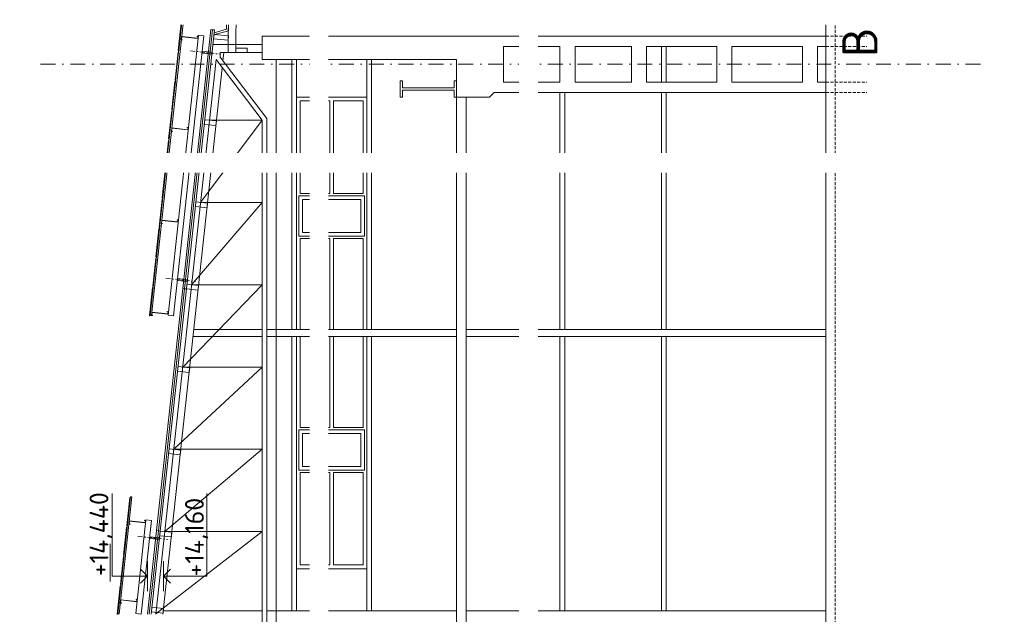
# Model space of a CAD drawing. Header units: millimetres. Extents: x -796345 to 3713765, y -2985421 to 2187451.
# Tile 148 of 256: x 234386 to 255341, y 11701 to 24349. Entities that reach past the tile are written whole.
import ezdxf
from ezdxf import colors
from ezdxf.entities.mleader import LeaderData, LeaderLine
from ezdxf.math import Vec2, Vec3

# ---------------------------------------------------------------- set-up
doc = ezdxf.new("R2010")
doc.units = ezdxf.units.MM
for name, pattern in [('CENTERX2', [101.6, 63.5, -12.7, 12.7, -12.7]), ('DASHDOT', [25.4, 12.7, -6.35, 0, -6.35]), ('HIDDEN', [9.525, 6.35, -3.175])]:
    doc.linetypes.add(name, pattern=pattern)
for name, color, linetype, lineweight in [('A99_N_txt-popis-200', 240, 'Continuous', 5), ('A99_N_txt-popis-50', 240, 'Continuous', 9), ('A99_S_kce-demolice', 30, 'Continuous', 20), ('A99_S_kce-pohl', 7, 'Continuous', 5), ('A99_S_kce-rez-sil', 7, 'Continuous', 15), ('A99_S_kce-rez-ten', 7, 'Continuous', 9), ('A99_S_koty-200-vysk', 160, 'Continuous', 9), ('A99_S_osy', 1, 'CENTERX2', 5)]:
    doc.layers.add(name, color=color, linetype=linetype, lineweight=lineweight)
doc.styles.add('A99_popis', font='isocpeur.ttf')
doc.styles.add('ad_popis 100', font='isocpeur.ttf', dxfattribs={"height": 200})

msp = doc.modelspace()

# ---------------------------------------------------------------- linework, layer by layer
at = {"layer": 'A99_S_kce-demolice', "lineweight": 5}
for p, q in [((238452.6, 24139.7), (237855.6, 18630.7)), ((237855.6, 18630.7), (237297.4, 13480.2)), ((237895.4, 18626.4), (237337.2, 13475.9)), ((237377, 13471.5), (237935.1, 18622.1)), ((237297.4, 13480.2), (237105, 11704.3))]:
    msp.add_line(p, q, dxfattribs=at)
at = {"layer": 'A99_S_kce-demolice', "lineweight": 13}
for p, q in [((238492.3, 24135.4), (237895.4, 18626.4)), ((238532.1, 24131.1), (237935.1, 18622.1)), ((237337.2, 13475.9), (237144.8, 11700)), ((237377, 13471.5), (237185, 11700)), ((237377, 13471.5), (237337.2, 13475.9))]:
    msp.add_line(p, q, dxfattribs=at)
at = {"layer": 'A99_S_kce-demolice', "lineweight": 9}
msp.add_line((237935.1, 18622.1), (237895.4, 18626.4), dxfattribs=at)
at = {"layer": 'A99_S_kce-demolice', "lineweight": 5}
for points in [[(238492.3, 24135.4), (238452.6, 24139.7)], [(237895.4, 18626.4), (237855.6, 18630.7)]]:
    msp.add_lwpolyline(points, dxfattribs=at)
at = {"layer": 'A99_S_kce-demolice', "lineweight": 13}
msp.add_lwpolyline([(238532.1, 24131.1), (238492.3, 24135.4)], dxfattribs=at)
at = {"layer": 'A99_S_kce-pohl'}
for p, q in [((239545, 24000), (251545, 24000)), ((239545, 23500), (239545, 24000)), ((239545, 23825), (238498.9, 23825)), ((244685, 23780), (245885, 23780)), ((244685, 23780), (244685, 23020)), ((245885, 23780), (245885, 23020)), ((246205, 23780), (247405, 23780)), ((246205, 23780), (246205, 23020)), ((247405, 23780), (247405, 23020)), ((247725, 23780), (249225, 23780)), ((247725, 23780), (247725, 23020)), ((248045, 23020), (248045, 23780)), ((248145, 23020), (248145, 23780)), ((249225, 23780), (249225, 23020)), ((249545, 23780), (251045, 23780)), ((249545, 23780), (249545, 23020)), ((251045, 23780), (251045, 23020)), ((251365, 23780), (251545, 23780)), ((251365, 23780), (251365, 23020)), ((238564.3, 23500), (237285.6, 11700)), ((239545, 22210.8), (238564.3, 23500)), ((239545, 23650), (238651.1, 23650)), ((238651.1, 23650), (238651.1, 23551.1)), ((239645, 22244.5), (238651.1, 23551.1)), ((238730.9, 23650), (238711.5, 23471.6)), ((239545, 23500), (243685, 23500)), ((239845, -100), (239845, 23500)), ((240175, 23500), (240175, 17760)), ((240275, 23500), (240275, 17760)), ((241775, 23500), (241775, 17760)), ((241875, 23500), (241875, 17760)), ((243685, 22700), (243685, 23500)), ((238695.9, 23327.1), (237435.9, 11700)), ((244685, 23020), (245885, 23020)), ((246205, 23020), (247405, 23020)), ((247725, 23020), (249225, 23020)), ((249545, 23020), (251045, 23020)), ((251365, 23020), (251545, 23020)), ((240275, 22700), (241775, 22700)), ((240275, 17760), (240275, 22700)), ((241775, 22700), (241775, 17760)), ((243685, 22700), (244385, 22700)), ((243685, 22700), (243685, 700)), ((243885, 22700), (243885, 700)), ((244385, 22700), (244485, 22800)), ((244485, 22800), (251545, 22800)), ((245885, 22800), (245885, 17760)), ((245985, 22800), (245985, 17760)), ((248045, 22800), (248045, 17760)), ((248145, 22800), (248145, 17760)), ((240355, 22620), (240985, 22620)), ((240355, 20652.5), (240355, 22620)), ((240985, 20652.5), (240985, 22620)), ((241065, 22620), (241695, 22620)), ((241065, 20652.5), (241065, 22620)), ((241695, 22620), (241695, 20652.5)), ((239645, 1155.5), (239645, 22244.5)), ((238235, 20460.8), (239545, 22210.8)), ((238424.6, 22210.8), (239545, 22210.8)), ((239545, 1189.2), (239545, 22210.8)), ((240985, 20652.5), (240355, 20652.5)), ((241695, 20652.5), (241065, 20652.5)), ((238045.3, 18710.8), (239545, 20460.8)), ((238235, 20460.8), (239545, 20460.8)), ((240355, 17760), (240355, 19692.5)), ((240985, 19692.5), (240355, 19692.5)), ((240985, 17760), (240985, 19692.5)), ((241065, 17760), (241065, 19692.5)), ((241695, 19692.5), (241065, 19692.5)), ((241695, 19692.5), (241695, 17760)), ((237855.7, 16960.8), (239545, 18710.8)), ((238045.3, 18710.8), (239545, 18710.8)), ((238076.3, 17610), (239545, 17610)), ((238092.6, 17760), (239545, 17760)), ((239645, 17760), (243685, 17760)), ((239645, 17610), (243685, 17610)), ((240175, 17610), (240175, 11775)), ((240275, 17610), (240275, 11775)), ((240275, 12670), (240275, 17610)), ((240355, 17610), (240355, 15677.5)), ((240985, 17610), (240985, 15677.5)), ((241065, 17610), (241065, 15677.5)), ((241695, 15677.5), (241695, 17610)), ((241775, 17610), (241775, 11775)), ((241775, 17610), (241775, 12670)), ((241875, 17610), (241875, 11775)), ((243885, 17760), (251545, 17760)), ((243885, 17610), (251545, 17610)), ((245885, 17610), (245885, 11775)), ((245985, 17610), (245985, 11775)), ((248045, 17610), (248045, 11775)), ((248145, 17610), (248145, 11775)), ((237666, 15210.8), (239545, 16960.8)), ((237855.7, 16960.8), (239545, 16960.8)), ((240985, 15677.5), (240355, 15677.5)), ((241695, 15677.5), (241065, 15677.5)), ((237476.4, 13460.8), (239545, 15210.8)), ((237666, 15210.8), (239545, 15210.8)), ((240355, 14717.5), (240355, 12750)), ((240985, 14717.5), (240355, 14717.5)), ((240985, 14717.5), (240985, 12750)), ((241065, 14717.5), (241065, 12750)), ((241695, 14717.5), (241065, 14717.5)), ((241695, 12750), (241695, 14717.5)), ((237286.8, 11710.8), (239545, 13460.8)), ((237476.4, 13460.8), (239545, 13460.8)), ((241775, 12670), (240275, 12670)), ((240355, 12750), (240985, 12750)), ((241065, 12750), (241695, 12750)), ((237444, 11775), (239545, 11775)), ((239645, 11775), (243685, 11775)), ((243885, 11775), (251545, 11775))]:
    msp.add_line(p, q, dxfattribs=at)
for points in [[(238830, 24690), (238990, 24690), (238985, 23650), (238825, 23650)], [(241725, 19742.5), (241725, 20602.5), (240325, 20602.5), (240325, 19742.5)], [(241645, 19822.5), (241645, 20522.5), (240405, 20522.5), (240405, 19822.5)], [(241725, 15627.5), (241725, 14767.5), (240325, 14767.5), (240325, 15627.5)], [(241645, 15547.5), (241645, 14847.5), (240405, 14847.5), (240405, 15547.5)]]:
    msp.add_lwpolyline(points, close=True, dxfattribs=at)
at = {"layer": 'A99_S_kce-rez-sil'}
for p, q in [((242485, 22700), (242485, 23050)), ((242485, 23050), (242535, 23050)), ((242535, 23050), (242535, 22900)), ((242535, 22900), (243635, 22900)), ((242535, 22700), (242535, 22850)), ((242535, 22850), (243635, 22850)), ((243685, 23050), (243635, 23050)), ((243635, 23050), (243635, 22900)), ((243635, 22700), (243635, 22850)), ((243685, 22700), (243685, 23050)), ((242485, 22700), (242535, 22700)), ((243685, 22700), (243635, 22700))]:
    msp.add_line(p, q, dxfattribs=at)
at = {"layer": 'A99_S_kce-rez-sil', "linetype": 'Continuous', "lineweight": 5}
for points in [[(238514.2, 24506.9), (238830, 24415.4), (238830, 24114.9), (238520.7, 24025.3)], [(238525.3, 24068.3), (238791, 24145.2), (238791, 24385.1), (238518.5, 24464)]]:
    msp.add_lwpolyline(points, dxfattribs=at)
at = {"layer": 'A99_S_kce-rez-sil', "linetype": 'Continuous', "lineweight": 13}
for points in [[(238511.9, 23944.7), (238521.9, 24036.6), (238830, 24003.2), (238820, 23911.3)], [(238985, 23650), (239230, 23650), (239230, 23745), (238985, 23745)]]:
    msp.add_lwpolyline(points, close=True, dxfattribs=at)
at = {"layer": 'A99_S_kce-rez-sil', "color": 7, "linetype": 'HIDDEN', "lineweight": 5, "ltscale": 10}
for points in [[(251545, 23020), (252415, 23020)], [(251545, 22800), (252415, 22800)]]:
    msp.add_lwpolyline(points, dxfattribs=at)
at = {"layer": 'A99_S_kce-rez-sil'}
for points in [[(238314.4, 22122.1), (238563, 22095.2), (238573.7, 22194.6), (238325.2, 22221.5)], [(238124.8, 20372.1), (238373.3, 20345.2), (238384.1, 20444.6), (238135.5, 20471.5)], [(237935.1, 18622.1), (238183.7, 18595.2), (238194.4, 18694.6), (237945.9, 18721.5)], [(237745.5, 16872.1), (237994, 16845.2), (238004.8, 16944.6), (237756.3, 16971.5)], [(237555.8, 15122.1), (237804.4, 15095.2), (237815.2, 15194.6), (237566.6, 15221.5)], [(237366.2, 13372.1), (237614.7, 13345.2), (237625.5, 13444.6), (237377, 13471.5)], [(237190.4, 11749.7), (237438.9, 11722.8), (237449.7, 11822.2), (237201.2, 11849.1)]]:
    msp.add_lwpolyline(points, close=True, dxfattribs=at)
at = {"layer": 'A99_S_kce-rez-ten', "linetype": 'HIDDEN', "lineweight": 5, "ltscale": 10}
msp.add_line((251745, -600), (251745, 83825), dxfattribs=at)
at = {"layer": 'A99_S_kce-rez-ten', "lineweight": 13}
msp.add_line((251545, -600), (251545, 26430), dxfattribs=at)
at = {"layer": 'A99_S_koty-200-vysk', "ltscale": 2}
for p, q in [((238368.8, 12512.5), (238368.8, 14269.1)), ((237444.6, 12195.2), (237444.6, 12829.8)), ((237444.6, 12512.5), (237594.5, 12662.1)), ((237444.6, 12512.5), (238368.8, 12512.5)), ((237444.6, 12512.5), (237594.5, 12363))]:
    msp.add_line(p, q, dxfattribs=at)
at = {"layer": 'A99_S_osy', "linetype": 'DASHDOT', "lineweight": 5, "ltscale": 25}
msp.add_lwpolyline([(254834.8, 23400), (234814.8, 23400)], dxfattribs=at)

# ---------------------------------------------------------------- texts
at = {"layer": 'A99_N_txt-popis-200', "color": 1, "lineweight": 0, "insert": (251891.5, 23550), "char_height": 750, "width": 465, "attachment_point": 1, "rotation": 90, "style": 'ad_popis 100', "bg_fill": 3, "box_fill_scale": 1, "bg_fill_color": 256, "bg_fill_transparency": 0}
msp.add_mtext('B', dxfattribs=at)
at = {"layer": 'A99_S_koty-200-vysk', "ltscale": 2, "style": 'A99_popis'}
msp.add_text('+14,160', height=400, rotation=90, dxfattribs=at).set_placement((238305, 12505))

# ---------------------------------------------------------------- next in the draw order: linework, layer by layer
at = {"layer": 'A99_S_kce-rez-sil', "color": 7, "linetype": 'HIDDEN', "lineweight": 5, "ltscale": 10}
for points in [[(251545, 24000), (252415, 24000)], [(251545, 23780), (252415, 23780)]]:
    msp.add_lwpolyline(points, dxfattribs=at)

# ---------------------------------------------------------------- next in the draw order: leaders
at = {"layer": 'A99_N_txt-popis-50', "lineweight": 9}
ml = msp.add_multileader_mtext('Standard', dxfattribs=at)
ml.set_content('\\A1;{\\C256;demontáž střešních  panelů PUR + polykarbonát, tl.40mm, včetně klempířských výrobků}', color=1, style='A99_popis')
ml.set_leader_properties(color=256, linetype='ByLayer', lineweight=-1)
ml.build(insert=Vec2(0, 0))
ml.multileader.update_dxf_attribs({"dogleg_length": 1, "arrow_head_size": 300, "scale": 200})
ctx = ml.context
ctx.base_point, ctx.scale, ctx.char_height, ctx.arrow_head_size, ctx.landing_gap_size, ctx.plane_origin, ctx.plane_x_axis, ctx.plane_y_axis = Vec3(233630, 6914.7), 200, 400, 300, 250, Vec3(239436, 10074.7), Vec3(0, 1), Vec3(-1, 0)
notes = []
notes.append((ctx, [(0, (1, 1, 0), (233630, 6329.7), (0, 1), 585, [(0, [(237740, 6329.7)], 0, [])])]))
ctx.mtext.insert, ctx.mtext.text_direction, ctx.mtext.rotation, ctx.mtext.width, ctx.mtext.flow_direction = Vec3(233370, 7164.7), Vec3(0, 1), 1.5707963, 10901.433, 5
ctx.mtext.has_bg_fill, ctx.mtext.bg_color, ctx.mtext.bg_scale_factor, ctx.mtext.bg_transparency, ctx.mtext.use_window_bg_color = 1, -1073741824, 1, 0, 1
ml = msp.add_multileader_mtext('Standard', dxfattribs=at)
ml.set_content('\\A1;{\\C256;demontáž pásového prosvětlení z polykarbonátu}', color=1, style='A99_popis')
ml.set_leader_properties(color=256, linetype='ByLayer', lineweight=-1)
ml.build(insert=Vec2(0, 0))
ml.multileader.update_dxf_attribs({"dogleg_length": 1, "arrow_head_size": 300, "scale": 200})
ctx = ml.context
ctx.base_point, ctx.scale, ctx.char_height, ctx.arrow_head_size, ctx.landing_gap_size, ctx.plane_origin, ctx.plane_x_axis, ctx.plane_y_axis = Vec3(240815.8, -7752.7), 200, 400, 300, 250, Vec3(246621.8, -5400), Vec3(0, 1), Vec3(-1, 0)
notes.append((ctx, [(1, (1, 1, 0), (240815.8, -1987.7), (0, -1), 585, [(0, [(240830.8, -885)], 0, [])])]))
ctx.mtext.insert, ctx.mtext.text_direction, ctx.mtext.rotation, ctx.mtext.width, ctx.mtext.flow_direction = Vec3(240555.8, -7502.7), Vec3(0, 1), 1.5707963, 5217.251, 5
ctx.mtext.has_bg_fill, ctx.mtext.bg_color, ctx.mtext.bg_scale_factor, ctx.mtext.bg_transparency, ctx.mtext.use_window_bg_color = 1, -1073741824, 1, 0, 1
ml = msp.add_multileader_mtext('Standard', dxfattribs=at)
ml.set_content('\\A1;{\\C256;demontáž stěnových panelů PUR, tl.40mm, včetně klempířských výrobků}', color=1, style='A99_popis')
ml.set_leader_properties(color=256, linetype='ByLayer', lineweight=-1)
ml.build(insert=Vec2(0, 0))
ml.multileader.update_dxf_attribs({"dogleg_length": 1, "arrow_head_size": 300, "scale": 200})
ctx = ml.context
ctx.base_point, ctx.scale, ctx.char_height, ctx.arrow_head_size, ctx.landing_gap_size, ctx.plane_origin, ctx.plane_x_axis, ctx.plane_y_axis = Vec3(245275.8, -7756.6), 200, 400, 300, 250, Vec3(251081.8, -5400), Vec3(0, 1), Vec3(-1, 0)
notes.append((ctx, [(1, (1, 1, 0), (245275.8, -1631.6), (0, -1), 585, [(0, [(245290.8, -885)], 0, [])])]))
ctx.mtext.insert, ctx.mtext.text_direction, ctx.mtext.rotation, ctx.mtext.width, ctx.mtext.flow_direction = Vec3(245015.8, -7506.6), Vec3(0, 1), 1.5707963, 5217.251, 5
ctx.mtext.has_bg_fill, ctx.mtext.bg_color, ctx.mtext.bg_scale_factor, ctx.mtext.bg_transparency, ctx.mtext.use_window_bg_color = 1, -1073741824, 1, 0, 1
for ctx, leaders in notes:
    for number, flags, end, landing, length, lines in leaders:
        leader = LeaderData()
        leader.index, (leader.has_last_leader_line, leader.has_dogleg_vector, leader.attachment_direction) = number, flags
        leader.last_leader_point, leader.dogleg_vector, leader.dogleg_length = Vec3(end), Vec3(landing), length
        for number, points, colour, breaks in lines:
            line = LeaderLine()
            line.index, line.vertices, line.color, line.breaks = number, Vec3.list(points), colors.encode_raw_color(colour), breaks
            leader.lines.append(line)
        ctx.leaders.append(leader)

# ---------------------------------------------------------------- next in the draw order: linework, layer by layer
at = {"layer": 'A99_S_kce-demolice', "lineweight": 5, "ltscale": 2}
for points in [[(237159.3, 18053.1), (237149.4, 18054.2), (237214, 18650.7), (237224, 18649.6)], [(237202.2, 18123.9), (237195.7, 18064.3), (237215.6, 18062.1), (237215.1, 18057.2), (237190.2, 18059.8), (237197.8, 18129.4), (237540.7, 18092.3), (237545.1, 18132), (237525.2, 18134.2), (237525.7, 18139.2), (237550.6, 18136.5), (237545.2, 18086.8), (237202.2, 18123.9)], [(236771.7, 14197.5), (236501.8, 11707), (236472, 11710.3), (236741.8, 14200.7)], [(236739.7, 14180.8), (236729.7, 14181.9), (236665.1, 13585.4), (236675, 13584.3)], [(236721.1, 13684.9), (236714.7, 13625.3), (236734.6, 13623.1), (236734, 13618.1), (236709.2, 13620.8), (236716.7, 13690.4), (237059.7, 13653.3), (237064, 13693), (237044.1, 13695.2), (237044.7, 13700.2), (237069.5, 13697.5), (237064.1, 13647.7), (236721.1, 13684.9)], [(237071.1, 13712.4), (236854.6, 11714.1), (236973.9, 11701.1), (237190.4, 13699.4)], [(236671.8, 13554.5), (236661.9, 13555.6), (236597.2, 12959), (236607.2, 12958)], [(236603.9, 12928.1), (236594, 12929.2), (236529.3, 12332.7), (236539.3, 12331.6)], [(236471.4, 11705.3), (236461.5, 11706.4), (236526.1, 12302.9), (236536.1, 12301.8)], [(236539.1, 12004.8), (236532.6, 11945.1), (236552.5, 11942.9), (236552, 11938), (236527.1, 11940.7), (236534.6, 12010.3), (236877.6, 11973.1), (236881.9, 12012.9), (236862.1, 12015), (236862.6, 12020), (236887.5, 12017.3), (236882.1, 11967.6), (236539.1, 12004.8)]]:
    msp.add_lwpolyline(points, close=True, dxfattribs=at)
at = {"layer": 'A99_S_kce-demolice', "lineweight": 5}
msp.add_lwpolyline([(237337.2, 13475.9), (237297.4, 13480.2)], dxfattribs=at)
at = {"layer": 'A99_S_kce-demolice', "linetype": 'DASHDOT', "lineweight": 5, "ltscale": 8}
msp.add_lwpolyline([(236902.2, 13358.5), (237533.5, 13290.1)], dxfattribs=at)
at = {"layer": 'A99_S_kce-demolice', "lineweight": 5}
msp.add_lwpolyline([(237153.5, 13311.2), (237157.9, 13350.9), (237366.6, 13328.3), (237362.3, 13288.5)], close=True, dxfattribs=at)
at = {"layer": 'A99_S_koty-200-vysk', "ltscale": 2}
for p, q in [((236356, 12512.5), (236356, 14269.1)), ((236315, 12400.8), (236315, 13200.8)), ((237105, 12195.2), (237105, 12829.8)), ((237105, 12512.5), (236955.1, 12662.1)), ((237105, 12512.5), (236356, 12512.5)), ((237105, 12512.5), (236955.1, 12363))]:
    msp.add_line(p, q, dxfattribs=at)

# ---------------------------------------------------------------- next in the draw order: texts
at = {"layer": 'A99_S_koty-200-vysk', "ltscale": 2, "style": 'A99_popis'}
msp.add_text('+14,440', height=400, rotation=90, dxfattribs=at).set_placement((236273.4, 12513.3))

# ---------------------------------------------------------------- next in the draw order: leaders
at = {"layer": 'A99_N_txt-popis-50', "lineweight": 9}
ml = msp.add_multileader_mtext('Standard', dxfattribs=at)
ml.set_content('\\A1;{\\C256;demontáž střešních  panelů PUR, tl.40mm, včetně klempířských výrobků}', color=1, style='A99_popis')
ml.set_leader_properties(color=256, linetype='ByLayer', lineweight=-1)
ml.build(insert=Vec2(0, 0))
ml.multileader.update_dxf_attribs({"dogleg_length": 1, "arrow_head_size": 300, "scale": 200})
ctx = ml.context
ctx.base_point, ctx.scale, ctx.char_height, ctx.arrow_head_size, ctx.landing_gap_size, ctx.plane_origin, ctx.plane_x_axis, ctx.plane_y_axis = Vec3(233630, 18617.8), 200, 400, 300, 250, Vec3(239436, 21777.8), Vec3(0, 1), Vec3(-1, 0)
notes = []
notes.append((ctx, [(1, (1, 1, 0), (233630, 24742.8), (0, -1), 585, [(0, [(238476.8, 24742.8)], 0, [])])]))
ctx.mtext.insert, ctx.mtext.text_direction, ctx.mtext.rotation, ctx.mtext.width, ctx.mtext.flow_direction = Vec3(233370, 18867.8), Vec3(0, 1), 1.5707963, 5217.251, 5
ctx.mtext.has_bg_fill, ctx.mtext.bg_color, ctx.mtext.bg_scale_factor, ctx.mtext.bg_transparency, ctx.mtext.use_window_bg_color = 1, -1073741824, 1, 0, 1
for ctx, leaders in notes:
    for number, flags, end, landing, length, lines in leaders:
        leader = LeaderData()
        leader.index, (leader.has_last_leader_line, leader.has_dogleg_vector, leader.attachment_direction) = number, flags
        leader.last_leader_point, leader.dogleg_vector, leader.dogleg_length = Vec3(end), Vec3(landing), length
        for number, points, colour, breaks in lines:
            line = LeaderLine()
            line.index, line.vertices, line.color, line.breaks = number, Vec3.list(points), colors.encode_raw_color(colour), breaks
            leader.lines.append(line)
        ctx.leaders.append(leader)

# ---------------------------------------------------------------- next in the draw order: linework, layer by layer
at = {"layer": 'A99_S_kce-demolice', "lineweight": 5, "ltscale": 2}
for points in [[(237861.9, 24258.6), (237189.7, 18054.9), (237159.8, 18058.1), (237832.1, 24261.8)], [(237834.8, 24286.6), (237824.9, 24287.7), (237760.2, 23691.2), (237770.2, 23690.1)], [(238188.4, 24022), (237542.5, 18061.9), (237661.8, 18049), (238307.7, 24009.1)], [(237837.3, 23984.6), (237830.8, 23925), (237850.7, 23922.8), (237850.2, 23917.8), (237825.3, 23920.5), (237832.9, 23990.1), (238175.8, 23953), (238180.2, 23992.7), (238160.3, 23994.9), (238160.8, 23999.9), (238185.7, 23997.2), (238180.3, 23947.4), (237837.3, 23984.6)], [(237766.9, 23660.3), (237757, 23661.4), (237692.4, 23064.9), (237702.3, 23063.8)], [(237699.1, 23034), (237689.1, 23035.1), (237624.5, 22438.5), (237634.4, 22437.5)], [(237631.2, 22407.6), (237621.3, 22408.7), (237556.6, 21812.2), (237566.6, 21811.1)], [(237626.7, 22041), (237620.2, 21981.3), (237640.1, 21979.2), (237639.5, 21974.2), (237614.7, 21976.9), (237622.2, 22046.5), (237965.2, 22009.3), (237969.5, 22049.1), (237949.7, 22051.3), (237950.2, 22056.2), (237975, 22053.5), (237969.7, 22003.8), (237626.7, 22041)], [(237563.3, 21781.3), (237553.4, 21782.4), (237488.7, 21185.9), (237498.7, 21184.8)], [(237495.4, 21155), (237485.5, 21156.1), (237420.9, 20559.5), (237430.8, 20558.5)], [(237427.6, 20528.6), (237417.6, 20529.7), (237353, 19933.2), (237362.9, 19932.1)], [(237413.9, 20077.5), (237407.4, 20017.8), (237427.3, 20015.7), (237426.8, 20010.7), (237401.9, 20013.4), (237409.5, 20083), (237752.4, 20045.8), (237756.8, 20085.6), (237736.9, 20087.8), (237737.4, 20092.7), (237762.3, 20090), (237756.9, 20040.3), (237413.9, 20077.5)], [(237359.7, 19902.3), (237349.8, 19903.4), (237285.1, 19306.9), (237295.1, 19305.8)], [(237291.8, 19276), (237281.9, 19277.1), (237217.2, 18680.5), (237227.2, 18679.5)]]:
    msp.add_lwpolyline(points, close=True, dxfattribs=at)
at = {"layer": 'A99_S_kce-demolice', "linetype": 'DASHDOT', "lineweight": 5, "ltscale": 8}
for points in [[(238021.3, 23685.6), (238652.6, 23617.2)], [(237497.2, 18848.9), (238128.5, 18780.5)]]:
    msp.add_lwpolyline(points, dxfattribs=at)
at = {"layer": 'A99_S_kce-demolice', "lineweight": 5}
for points in [[(238272.7, 23638.2), (238277, 23678), (238485.7, 23655.4), (238481.4, 23615.6)], [(237748.5, 18801.6), (237752.8, 18841.3), (237961.6, 18818.7), (237957.3, 18778.9)]]:
    msp.add_lwpolyline(points, close=True, dxfattribs=at)

# ---------------------------------------------------------------- next in the draw order: leaders
at = {"layer": 'A99_N_txt-popis-50', "lineweight": 9}
ml = msp.add_multileader_mtext('Standard', dxfattribs=at)
ml.set_content('\\A1;{\\C256;demontáž FVE}', color=1, style='A99_popis')
ml.set_leader_properties(color=256, linetype='ByLayer', lineweight=-1)
ml.build(insert=Vec2(0, 0))
ml.multileader.update_dxf_attribs({"dogleg_length": 1, "arrow_head_size": 300, "scale": 200})
ctx = ml.context
ctx.base_point, ctx.scale, ctx.char_height, ctx.arrow_head_size, ctx.landing_gap_size, ctx.plane_origin, ctx.plane_x_axis, ctx.plane_y_axis = Vec3(233630, 2419.7), 200, 400, 300, 250, Vec3(239436, 5579.7), Vec3(0, 1), Vec3(-1, 0)
notes = []
notes.append((ctx, [(0, (1, 1, 0), (233630, 1834.7), (0, 1), 585, [(0, [(237740, 1834.7)], 0, [])])]))
ctx.mtext.insert, ctx.mtext.text_direction, ctx.mtext.rotation, ctx.mtext.width, ctx.mtext.flow_direction = Vec3(233429.8, 2669.7), Vec3(0, 1), 1.5707963, 3535.122, 5
ctx.mtext.has_bg_fill, ctx.mtext.bg_color, ctx.mtext.bg_scale_factor, ctx.mtext.bg_transparency, ctx.mtext.use_window_bg_color = 1, -1073741824, 1, 0, 1
for ctx, leaders in notes:
    for number, flags, end, landing, length, lines in leaders:
        leader = LeaderData()
        leader.index, (leader.has_last_leader_line, leader.has_dogleg_vector, leader.attachment_direction) = number, flags
        leader.last_leader_point, leader.dogleg_vector, leader.dogleg_length = Vec3(end), Vec3(landing), length
        for number, points, colour, breaks in lines:
            line = LeaderLine()
            line.index, line.vertices, line.color, line.breaks = number, Vec3.list(points), colors.encode_raw_color(colour), breaks
            leader.lines.append(line)
        ctx.leaders.append(leader)

# ---------------------------------------------------------------- next in the draw order: leaders
ml = msp.add_multileader_mtext('Standard', dxfattribs=at)
ml.set_content('\\A1;{\\C256;oprava + nátěr stěn}', color=1, style='A99_popis')
ml.set_leader_properties(color=256, linetype='ByLayer', lineweight=-1)
ml.build(insert=Vec2(0, 0))
ml.multileader.update_dxf_attribs({"dogleg_length": 3.23, "arrow_head_size": 200, "scale": 200})
ctx = ml.context
ctx.base_point, ctx.scale, ctx.char_height, ctx.arrow_head_size, ctx.landing_gap_size, ctx.plane_origin = Vec3(69660, 24385), 200, 400, 200, 250, Vec3(72657.5, 12759.2)
notes = []
notes.append((ctx, [(0, (1, 1, 0), (69015, 24385), (1, 0), 645, [(0, [(69025, 26350)], 0, [])])]))
ctx.mtext.insert, ctx.mtext.width, ctx.mtext.defined_height, ctx.mtext.flow_direction = Vec3(69910, 24645), 5054.82, 8.47, 5
ctx.mtext.has_bg_fill, ctx.mtext.bg_color, ctx.mtext.bg_scale_factor, ctx.mtext.bg_transparency, ctx.mtext.use_window_bg_color = 1, -1073741824, 1, 0, 1
ml = msp.add_multileader_mtext('Standard', dxfattribs=at)
ml.set_content('\\A1;{\\C256;oprava + nátěr stěn}', color=1, style='A99_popis')
ml.set_leader_properties(color=256, linetype='ByLayer', lineweight=-1)
ml.build(insert=Vec2(0, 0))
ml.multileader.update_dxf_attribs({"dogleg_length": 3.23, "arrow_head_size": 200, "scale": 200})
ctx = ml.context
ctx.base_point, ctx.scale, ctx.char_height, ctx.arrow_head_size, ctx.landing_gap_size, ctx.plane_origin = Vec3(16655, 21255), 200, 400, 200, 250, Vec3(19652.5, 10409.2)
notes.append((ctx, [(0, (1, 1, 0), (16010, 21255), (1, 0), 645, [(0, [(16020, 24000)], 0, [])])]))
ctx.mtext.insert, ctx.mtext.width, ctx.mtext.defined_height, ctx.mtext.flow_direction = Vec3(16905, 21515), 5054.82, 8.47, 5
ctx.mtext.has_bg_fill, ctx.mtext.bg_color, ctx.mtext.bg_scale_factor, ctx.mtext.bg_transparency, ctx.mtext.use_window_bg_color = 1, -1073741824, 1, 0, 1
for ctx, leaders in notes:
    for number, flags, end, landing, length, lines in leaders:
        leader = LeaderData()
        leader.index, (leader.has_last_leader_line, leader.has_dogleg_vector, leader.attachment_direction) = number, flags
        leader.last_leader_point, leader.dogleg_vector, leader.dogleg_length = Vec3(end), Vec3(landing), length
        for number, points, colour, breaks in lines:
            line = LeaderLine()
            line.index, line.vertices, line.color, line.breaks = number, Vec3.list(points), colors.encode_raw_color(colour), breaks
            leader.lines.append(line)
        ctx.leaders.append(leader)

# ---------------------------------------------------------------- next in the draw order: leaders
ml = msp.add_multileader_mtext('Standard', dxfattribs=at)
ml.set_content('\\A1;{\\C256;oprava + nátěr stěn}', color=1, style='A99_popis')
ml.set_leader_properties(color=256, linetype='ByLayer', lineweight=-1)
ml.build(insert=Vec2(0, 0))
ml.multileader.update_dxf_attribs({"dogleg_length": 3.23, "arrow_head_size": 200, "scale": 200})
ctx = ml.context
ctx.base_point, ctx.scale, ctx.char_height, ctx.arrow_head_size, ctx.landing_gap_size, ctx.plane_origin = Vec3(104685, 24490), 200, 400, 200, 250, Vec3(107682.5, 12864.2)
notes = []
notes.append((ctx, [(0, (1, 1, 0), (104040, 24490), (1, 0), 645, [(0, [(104050, 26455)], 0, [])])]))
ctx.mtext.insert, ctx.mtext.width, ctx.mtext.defined_height, ctx.mtext.flow_direction = Vec3(104935, 24750), 5054.82, 8.47, 5
ctx.mtext.has_bg_fill, ctx.mtext.bg_color, ctx.mtext.bg_scale_factor, ctx.mtext.bg_transparency, ctx.mtext.use_window_bg_color = 1, -1073741824, 1, 0, 1
ml = msp.add_multileader_mtext('Standard', dxfattribs=at)
ml.set_content('\\A1;{\\C256;sanace ŽB sloupů}', color=1, style='A99_popis')
ml.set_leader_properties(color=256, linetype='ByLayer', lineweight=-1)
ml.build(insert=Vec2(0, 0))
ml.multileader.update_dxf_attribs({"dogleg_length": 3.23, "arrow_head_size": 200, "scale": 200})
ctx = ml.context
ctx.base_point, ctx.scale, ctx.char_height, ctx.arrow_head_size, ctx.landing_gap_size, ctx.plane_origin = Vec3(42900, 21235), 200, 400, 200, 250, Vec3(47102.5, 10409.2)
notes.append((ctx, [(0, (1, 1, 0), (42255, 21235), (1, 0), 645, [(0, [(42250, 22800)], 0, [])])]))
ctx.mtext.insert, ctx.mtext.width, ctx.mtext.flow_direction = Vec3(43150, 21495), 4515, 5
ctx.mtext.has_bg_fill, ctx.mtext.bg_color, ctx.mtext.bg_scale_factor, ctx.mtext.bg_transparency, ctx.mtext.use_window_bg_color = 1, -1073741824, 1, 0, 1
for ctx, leaders in notes:
    for number, flags, end, landing, length, lines in leaders:
        leader = LeaderData()
        leader.index, (leader.has_last_leader_line, leader.has_dogleg_vector, leader.attachment_direction) = number, flags
        leader.last_leader_point, leader.dogleg_vector, leader.dogleg_length = Vec3(end), Vec3(landing), length
        for number, points, colour, breaks in lines:
            line = LeaderLine()
            line.index, line.vertices, line.color, line.breaks = number, Vec3.list(points), colors.encode_raw_color(colour), breaks
            leader.lines.append(line)
        ctx.leaders.append(leader)

doc.saveas('drawing.dxf')
